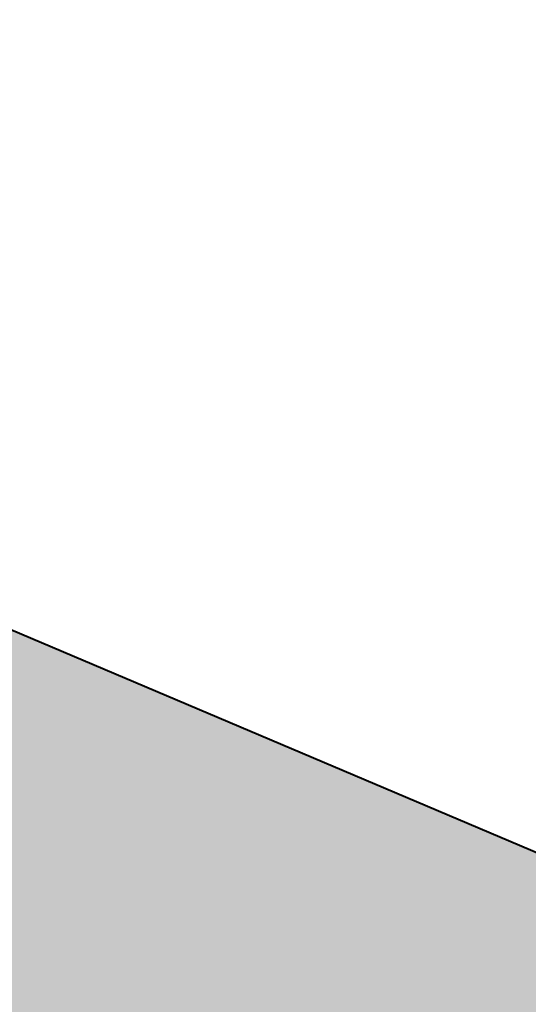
# Model space of a CAD drawing. Header units: inches. Extents: x -2078 to 109126, y -964 to 6385.
# Tile 227 of 256: x 37017 to 37049, y 3831 to 3892. Entities that reach past the tile are written whole.
import ezdxf

# ---------------------------------------------------------------- set-up
doc = ezdxf.new("R2010")
doc.units = ezdxf.units.IN
doc.header["$MEASUREMENT"] = 0
doc.layers.add('A-HATCH', color=9, linetype='Continuous')
doc.layers.add('A-WALL', color=3, linetype='Continuous', lineweight=40)

msp = doc.modelspace()

# ---------------------------------------------------------------- hatches: boundary and pattern name
at = {"layer": 'A-HATCH'}
h = msp.add_hatch(color=256, dxfattribs=at)
h.dxf.hatch_style = 1
h.paths.add_polyline_path([(37259.136, 3832.388), (37259.136, 3820.388), (37179.801, 3820.388), (37179.801, 3679.388), (37262.386, 3679.388), (37262.386, 3672.388), (37009.386, 3672.388), (37009.386, 3679.388), (37019.386, 3679.388), (37019.386, 3732.388), (37024.386, 3732.388), (37024.386, 3679.388), (37173.801, 3679.388), (37173.801, 3820.388), (37024.386, 3820.388), (37024.386, 3768.388), (37019.386, 3768.388), (37019.386, 3820.388), (36906.386, 3820.388), (36906.386, 3754.388), (36857.386, 3754.388), (36857.386, 3736.388), (36849.386, 3736.388), (36849.386, 3754.388), (36787.386, 3754.388), (36787.386, 3732.388), (36782.386, 3732.388), (36782.386, 3826.388), (36859.386, 3826.388), (36859.386, 3819.388), (36787.386, 3819.388), (36787.386, 3761.388), (36901.386, 3761.388), (36901.386, 3819.388), (36895.386, 3819.388), (36895.386, 3826.388), (36901.386, 3826.388), (36901.386, 3897.703), (36875.776, 3908.574), (36877.729, 3913.177), (37068.055, 3832.388)])

# ---------------------------------------------------------------- linework, layer by layer
at = {"layer": 'A-WALL'}
msp.add_lwpolyline([(36877.729, 3913.177), (37068.055, 3832.388), (37259.136, 3832.388)], dxfattribs=at)

doc.saveas('drawing.dxf')
